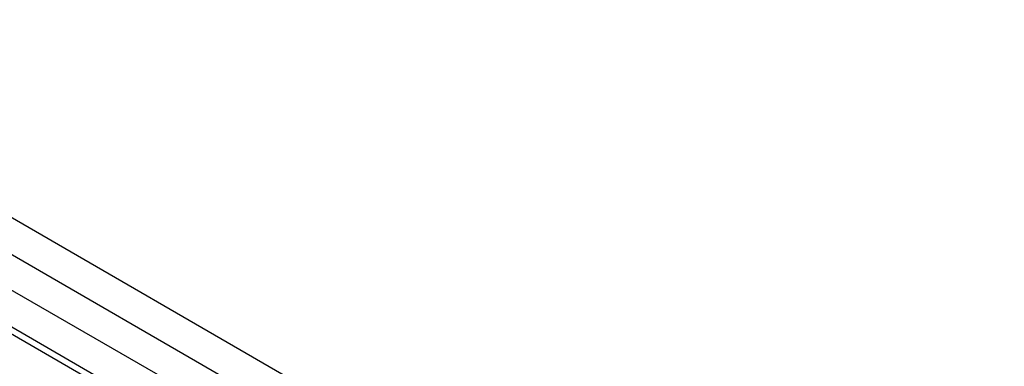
# Paper-space layout 'Sheet1' of a CAD drawing. Header units: millimetres. Extents: x 0 to 23548, y 0 to 16632.
# Tile 32 of 143: x 4355 to 4899, y 4827 to 5019. Entities that reach past the tile are written whole.
import ezdxf

# ---------------------------------------------------------------- set-up
doc = ezdxf.new("R2010")
doc.units = ezdxf.units.MM
doc.linetypes.add('SLD-Sólida', pattern=[0])

psp = doc.layouts.new('Sheet1')

# ---------------------------------------------------------------- linework, layer by layer
at = {"color": 7, "linetype": 'SLD-Sólida', "lineweight": 25, "ltscale": 28}
for p, q in [((5111.36, 4469.828), (4160.542, 5018.724)), ((4151.793, 5003.568), (5093.859, 4459.725)), ((5076.712, 4449.826), (4125.894, 4998.722)), ((4117.145, 4983.566), (5067.076, 4435.182)), ((5067.076, 4431.091), (4160.542, 4954.421))]:
    psp.add_line(p, q, dxfattribs=at)

doc.saveas('drawing.dxf')
